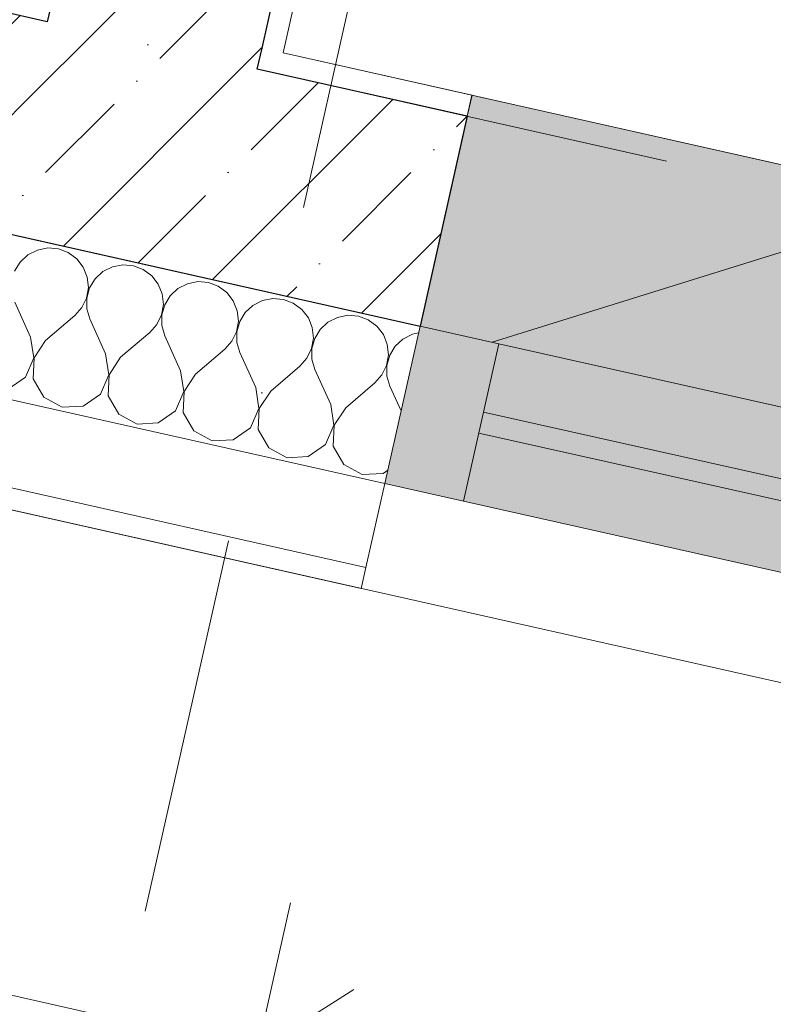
# Model space of a CAD drawing. Header units: millimetres. Extents: x -7218036 to -6972305, y 6116614 to 6334349.
# Tile 76 of 184: x -7167927 to -7167227, y 6132019 to 6132934. Entities that reach past the tile are written whole.
import ezdxf
from ezdxf.enums import TextEntityAlignment as Align

# ---------------------------------------------------------------- set-up
doc = ezdxf.new("R2010")
doc.units = ezdxf.units.MM
doc.header["$MEASUREMENT"] = 0
doc.linetypes.add('Штрихпунктирная', pattern=[670.277762, 352.777767, -176.388884, 0, -141.111112])
for name, color, linetype, lineweight in [('0_Ном._пера__120', 7, 'Continuous', 0), ('S - квартира_помещение.АР_Ном._пера__101', 252, 'Continuous', 0), ('АР-Стены_внешние_.АР_Ном._пера__1', 7, 'Continuous', 0), ('АР-Стены_внешние_.АР_Ном._пера__120', 7, 'Continuous', 0), ('АР-Стены_внутренние_пилоны.АР_Ном._пера__1', 7, 'Continuous', 30), ('АР-Чертеж-Оси_Осевые размеры.АР_Ном._пера__120', 7, 'Continuous', 0), ('АР-Чертеж-Размеры.АР_Ном._пера__1', 7, 'Continuous', 0), ('Окна Archicad_Ном._пера__120', 7, 'Continuous', 0), ('Паспорта Зон Archicad_Ном._пера__1', 7, 'Continuous', 0)]:
    doc.layers.add(name, color=color, linetype=linetype, lineweight=lineweight)
for name, color, linetype in [('S - квартира_помещение.АР', 7, 'Continuous'), ('АР-Стены_внешние_.АР', 7, 'Continuous'), ('АР-Стены_внутренние_пилоны.АР', 7, 'Continuous'), ('АР-Чертеж-Оси_Осевые размеры.АР', 7, 'Continuous'), ('АР-Чертеж-Размеры.АР', 7, 'Continuous'), ('Окна Archicad', 7, 'Continuous')]:
    doc.layers.add(name, color=color, linetype=linetype)
doc.styles.add('РЎР“Р•РќР•Р\xa0Р\x98Р\xa0_РЎРўР\x98Р›Р¬_1', font='txt')
doc.styles.add('РЎР“Р•РќР•Р\xa0Р\x98Р\xa0_РЎРўР\x98Р›Р¬_2', font='calibri.ttf')
doc.styles.add('РЎР“Р•РќР•Р\xa0Р\x98Р\xa0_РЎРўР\x98Р›Р¬_3', font='GOTHIC.TTF')
doc.styles.add('РЎР“Р•РќР•Р\xa0Р\x98Р\xa0_РЎРўР\x98Р›Р¬_5', font='GOST_Common.ttf')
doc.styles.add('РЎР“Р•РќР•Р\xa0Р\x98Р\xa0_РЎРўР\x98Р›Р¬_7', font='isocpeur.ttf')
doc.dimstyles.new('СГЕНЕРИР_СТИЛЬ__1', dxfattribs={"dimtxt": 150, "dimasz": 142.5, "dimexe": 0.18, "dimexo": 0.0625, "dimgap": 0, "dimtad": 1, "dimdec": 0, "dimzin": 0, "dimdsep": 46, "dimtxsty": 'РЎР“Р•РќР•Р\xa0Р\x98Р\xa0_РЎРўР\x98Р›Р¬_5', "dimblk": 'ARROWHEAD_6', "dimblk1": 'ARROWHEAD_6', "dimblk2": 'ARROWHEAD_6', "dimcen": 0.09, "dimse1": 1, "dimse2": 1, "dimclrd": 7, "dimclre": 7, "dimclrt": 7, "dimazin": 0, "dimtfac": 1, "dimtdec": 4, "dimtmove": 0, "dimatfit": 3, "dimfxl": 1, "dimtolj": 1, "dimtzin": 0, "dimarcsym": 0})
pattern_1 = [(45, (-6566190.34, 6563027.8), (-111.369318, 111.369318), [0, -105, 0, -157.5]), (110, (-6565840.34, 6563027.8), (148.001588, 53.868173), [0, -77, 0, -133])]
pattern_2 = [(45, (-6566190.34, 6562677.8), (-84.852814, 84.852814), []), (45, (-6566232.77, 6562720.22), (-84.852814, 84.852814), [90, -30, 0, -30])]

# ---------------------------------------------------------------- blocks, each defined once
blk = doc.blocks.new('Стандартный Маркер Сетки[15]_6', base_point=(-7217047.88, 6143970.27))
at = {"layer": 'АР-Чертеж-Оси_Осевые размеры.АР_Ном._пера__120', "color": 7, "linetype": 'Штрихпунктирная', "lineweight": 0}
blk.add_line((-7216072.19, 6143751.13), (-7137130.99, 6126021.36), dxfattribs=at)
at = {"layer": 'АР-Чертеж-Оси_Осевые размеры.АР_Ном._пера__120', "color": 7, "lineweight": 0, "style": 'РЎР“Р•РќР•Р\xa0Р\x98Р\xa0_РЎРўР\x98Р›Р¬_3'}
for tag, p in [('AC_MarkerText_1_0', (-7217465.8, 6144260.91)), ('AC_MarkerText_1_1', (-7135597.52, 6125873.73))]:
    blk.add_attdef(tag, text='', height=350, rotation=347.34172, dxfattribs=at).set_placement(p, align=Align.TOP_CENTER)
blk = doc.blocks.new('Стандартный Маркер Сетки[18]_6', base_point=(-7217047.88, 6143970.27))
at = {"layer": 'АР-Чертеж-Оси_Осевые размеры.АР_Ном._пера__120', "color": 7, "linetype": 'Штрихпунктирная', "lineweight": 0}
blk.add_line((-7216072.19, 6143751.13), (-7137130.99, 6126021.36), dxfattribs=at)
at = {"layer": 'АР-Чертеж-Оси_Осевые размеры.АР_Ном._пера__120', "color": 7, "lineweight": 0, "style": 'РЎР“Р•РќР•Р\xa0Р\x98Р\xa0_РЎРўР\x98Р›Р¬_3'}
for tag, p in [('AC_MarkerText_1_0', (-7217465.8, 6144260.91)), ('AC_MarkerText_1_1', (-7135597.52, 6125873.73))]:
    blk.add_attdef(tag, text='', height=350, rotation=347.34172, dxfattribs=at).set_placement(p, align=Align.TOP_CENTER)
blk = doc.blocks.new('Стандартный Маркер Сетки[21]_6', base_point=(-7217047.88, 6143970.27))
at = {"layer": 'АР-Чертеж-Оси_Осевые размеры.АР_Ном._пера__120', "color": 7, "linetype": 'Штрихпунктирная', "lineweight": 0}
blk.add_line((-7216072.19, 6143751.13), (-7137130.99, 6126021.36), dxfattribs=at)
at = {"layer": 'АР-Чертеж-Оси_Осевые размеры.АР_Ном._пера__120', "color": 7, "lineweight": 0, "style": 'РЎР“Р•РќР•Р\xa0Р\x98Р\xa0_РЎРўР\x98Р›Р¬_3'}
for tag, p in [('AC_MarkerText_1_0', (-7217465.8, 6144260.91)), ('AC_MarkerText_1_1', (-7135597.52, 6125873.73))]:
    blk.add_attdef(tag, text='', height=350, rotation=347.34172, dxfattribs=at).set_placement(p, align=Align.TOP_CENTER)
blk = doc.blocks.new('Стандартный Маркер Сетки[24]_6', base_point=(-7217047.88, 6143970.27))
at = {"layer": 'АР-Чертеж-Оси_Осевые размеры.АР_Ном._пера__120', "color": 7, "linetype": 'Штрихпунктирная', "lineweight": 0}
blk.add_line((-7216072.19, 6143751.13), (-7137130.99, 6126021.36), dxfattribs=at)
at = {"layer": 'АР-Чертеж-Оси_Осевые размеры.АР_Ном._пера__120', "color": 7, "lineweight": 0, "style": 'РЎР“Р•РќР•Р\xa0Р\x98Р\xa0_РЎРўР\x98Р›Р¬_3'}
for tag, p in [('AC_MarkerText_1_0', (-7217465.8, 6144260.91)), ('AC_MarkerText_1_1', (-7135597.52, 6125873.73))]:
    blk.add_attdef(tag, text='', height=350, rotation=347.34172, dxfattribs=at).set_placement(p, align=Align.TOP_CENTER)
blk = doc.blocks.new('Жилая комната №2_2_41_7', base_point=(-7165419.83, 6136681.24))
at = {"layer": 'S - квартира_помещение.АР_Ном._пера__101', "color": 252, "linetype": 'Continuous', "lineweight": 0, "flags": 128}
blk.add_lwpolyline([(-7167682.16, 6132903.7), (-7164296.5, 6132143.31), (-7163286.29, 6136641.26), (-7166671.94, 6137401.65)], close=True, dxfattribs=at)
at = {"layer": 'Паспорта Зон Archicad_Ном._пера__1', "color": 7, "lineweight": 0, "style": 'РЎР“Р•РќР•Р\xa0Р\x98Р\xa0_РЎРўР\x98Р›Р¬_1'}
blk.add_attdef('ROOM_NUMBER', text='', height=250, rotation=347.34174, dxfattribs=at).set_placement((-7164810.09, 6135572.29), align=Align.MIDDLE_CENTER)
at = {"layer": 'Паспорта Зон Archicad_Ном._пера__1', "color": 7, "lineweight": 0, "style": 'РЎР“Р•РќР•Р\xa0Р\x98Р\xa0_РЎРўР\x98Р›Р¬_2'}
blk.add_attdef('ROOM_AREA', text='', height=200, rotation=347.34174, dxfattribs=at).set_placement((-7164515.27, 6132384.21), align=Align.MIDDLE_RIGHT)
blk = doc.blocks.new('Горизонтальное Многостворчатое Окно 23[21]_7', base_point=(-6566190.34, 6562677.79))
at = {"layer": 'Окна Archicad', "linetype": 'Continuous', "lineweight": 0, "true_color": 0xffffff}
for points in [[(-7167554.77, 6132649.61), (-7164812.95, 6132033.82), (-7164764.74, 6132248.47), (-7167506.56, 6132864.27)], [(-7167554.77, 6132649.61), (-7167587.64, 6132503.26), (-7167514.46, 6132486.82), (-7167481.59, 6132633.18)], [(-7167481.59, 6132633.18), (-7167514.46, 6132486.82), (-7166706.22, 6132305.3), (-7166673.35, 6132451.65)]]:
    blk.add_hatch(color=7, dxfattribs=at).paths.add_polyline_path(points)
at = {"layer": 'Окна Archicad_Ном._пера__120', "color": 7, "linetype": 'Continuous', "lineweight": 0}
for p, q in [((-7167554.77, 6132649.61), (-7167506.56, 6132864.27)), ((-7167506.56, 6132864.27), (-7164764.74, 6132248.47)), ((-7167587.64, 6132503.26), (-7167554.77, 6132649.61)), ((-7167554.77, 6132649.61), (-7167481.59, 6132633.18)), ((-7167481.59, 6132633.18), (-7167514.46, 6132486.82)), ((-7167481.59, 6132633.18), (-7166673.35, 6132451.65)), ((-7167495.83, 6132569.76), (-7166687.59, 6132388.23)), ((-7166691.98, 6132368.72), (-7167500.21, 6132550.24)), ((-7167514.46, 6132486.82), (-7167587.64, 6132503.26)), ((-7167514.46, 6132486.82), (-7166706.22, 6132305.3))]:
    blk.add_line(p, q, dxfattribs=at)
blk = doc.blocks.new('Стена_166_7', base_point=(-7164066.62, 6132071.18))
at = {"layer": 'Окна Archicad', "color": 7, "linetype": 'Continuous', "lineweight": 0}
blk.add_blockref('Горизонтальное Многостворчатое Окно 23[21]_7', (-6566190.34, 6562677.79), dxfattribs=at)
blk = doc.blocks.new('*X795', base_point=(-6566190.34, 6562677.79))
at = {"layer": 'АР-Стены_внешние_.АР_Ном._пера__1', "color": 7, "linetype": 'Continuous', "lineweight": 0}
for p, q in [((-7167900.7, 6132722.25), (-7167910.37, 6132720.35)), ((-7167890.88, 6132721.44), (-7167900.7, 6132722.25)), ((-7167881.65, 6132717.98), (-7167890.88, 6132721.44)), ((-7167919.15, 6132715.88), (-7167926.37, 6132709.18)), ((-7167910.37, 6132720.35), (-7167919.15, 6132715.88)), ((-7167873.73, 6132712.12), (-7167881.65, 6132717.98)), ((-7167926.37, 6132709.18), (-7167931.49, 6132700.76)), ((-7167867.7, 6132704.33), (-7167873.73, 6132712.12)), ((-7167864.04, 6132695.18), (-7167867.7, 6132704.33)), ((-7167840.67, 6132704.7), (-7167849.45, 6132700.23)), ((-7167831.01, 6132706.6), (-7167840.67, 6132704.7)), ((-7167821.19, 6132705.79), (-7167831.01, 6132706.6)), ((-7167811.96, 6132702.33), (-7167821.19, 6132705.79)), ((-7167863.01, 6132685.38), (-7167864.04, 6132695.18)), ((-7167849.45, 6132700.23), (-7167856.68, 6132693.53)), ((-7167804.03, 6132696.47), (-7167811.96, 6132702.33)), ((-7167798.01, 6132688.67), (-7167804.03, 6132696.47)), ((-7167864.7, 6132675.67), (-7167863.01, 6132685.38)), ((-7167861.8, 6132685.11), (-7167864.42, 6132675.61)), ((-7167856.68, 6132693.53), (-7167861.8, 6132685.11)), ((-7167794.34, 6132679.53), (-7167798.01, 6132688.67)), ((-7167770.98, 6132689.05), (-7167779.76, 6132684.58)), ((-7167761.31, 6132690.95), (-7167770.98, 6132689.05)), ((-7167751.49, 6132690.14), (-7167761.31, 6132690.95)), ((-7167742.27, 6132686.67), (-7167751.49, 6132690.14)), ((-7167734.34, 6132680.82), (-7167742.27, 6132686.67)), ((-7167868.98, 6132666.8), (-7167864.7, 6132675.67)), ((-7167864.42, 6132675.61), (-7167864.35, 6132665.76)), ((-7167793.32, 6132669.73), (-7167794.34, 6132679.53)), ((-7167786.99, 6132677.87), (-7167792.1, 6132669.45)), ((-7167779.76, 6132684.58), (-7167786.99, 6132677.87)), ((-7167728.32, 6132673.02), (-7167734.34, 6132680.82)), ((-7167916.63, 6132639.38), (-7167931.28, 6132671.95)), ((-7167875.52, 6132659.43), (-7167868.98, 6132666.8)), ((-7167795.01, 6132660.02), (-7167793.32, 6132669.73)), ((-7167792.1, 6132669.45), (-7167794.73, 6132659.96)), ((-7167724.65, 6132663.87), (-7167728.32, 6132673.02)), ((-7167710.07, 6132668.92), (-7167717.29, 6132662.22)), ((-7167701.29, 6132673.4), (-7167710.07, 6132668.92)), ((-7167691.62, 6132675.3), (-7167701.29, 6132673.4)), ((-7167681.8, 6132674.48), (-7167691.62, 6132675.3)), ((-7167672.58, 6132671.02), (-7167681.8, 6132674.48)), ((-7167664.65, 6132665.17), (-7167672.58, 6132671.02)), ((-7167902.69, 6132636.25), (-7167875.52, 6132659.43)), ((-7167864.35, 6132665.76), (-7167861.58, 6132656.3)), ((-7167799.29, 6132651.14), (-7167795.01, 6132660.02)), ((-7167794.73, 6132659.96), (-7167794.65, 6132650.1)), ((-7167723.63, 6132654.07), (-7167724.65, 6132663.87)), ((-7167717.29, 6132662.22), (-7167722.41, 6132653.8)), ((-7167658.62, 6132657.37), (-7167664.65, 6132665.17)), ((-7167654.96, 6132648.22), (-7167658.62, 6132657.37)), ((-7167631.6, 6132657.74), (-7167640.38, 6132653.27)), ((-7167621.93, 6132659.64), (-7167631.6, 6132657.74)), ((-7167612.11, 6132658.83), (-7167621.93, 6132659.64)), ((-7167602.88, 6132655.37), (-7167612.11, 6132658.83)), ((-7167846.94, 6132623.72), (-7167861.58, 6132656.3)), ((-7167805.83, 6132643.77), (-7167799.29, 6132651.14)), ((-7167794.65, 6132650.1), (-7167791.89, 6132640.64)), ((-7167725.32, 6132644.37), (-7167723.63, 6132654.07)), ((-7167722.41, 6132653.8), (-7167725.04, 6132644.3)), ((-7167653.93, 6132638.42), (-7167654.96, 6132648.22)), ((-7167640.38, 6132653.27), (-7167647.6, 6132646.57)), ((-7167594.96, 6132649.51), (-7167602.88, 6132655.37)), ((-7167588.93, 6132641.72), (-7167594.96, 6132649.51)), ((-7167913.79, 6132620.06), (-7167916.63, 6132639.38)), ((-7167833, 6132620.59), (-7167805.83, 6132643.77)), ((-7167777.25, 6132608.07), (-7167791.89, 6132640.64)), ((-7167729.6, 6132635.49), (-7167725.32, 6132644.37)), ((-7167725.04, 6132644.3), (-7167724.96, 6132634.45)), ((-7167647.6, 6132646.57), (-7167652.72, 6132638.15)), ((-7167585.27, 6132632.57), (-7167588.93, 6132641.72)), ((-7167561.9, 6132642.09), (-7167570.68, 6132637.62)), ((-7167556.2, 6132643.21), (-7167561.9, 6132642.09)), ((-7167902.69, 6132636.25), (-7167913.51, 6132620)), ((-7167736.14, 6132628.12), (-7167729.6, 6132635.49)), ((-7167724.96, 6132634.45), (-7167722.2, 6132624.99)), ((-7167655.62, 6132628.71), (-7167653.93, 6132638.42)), ((-7167652.72, 6132638.15), (-7167655.34, 6132628.65)), ((-7167584.24, 6132622.77), (-7167585.27, 6132632.57)), ((-7167577.91, 6132630.92), (-7167583.03, 6132622.5)), ((-7167570.68, 6132637.62), (-7167577.91, 6132630.92)), ((-7167844.1, 6132604.41), (-7167846.94, 6132623.72)), ((-7167763.31, 6132604.94), (-7167736.14, 6132628.12)), ((-7167707.55, 6132592.42), (-7167722.2, 6132624.99)), ((-7167659.9, 6132619.84), (-7167655.62, 6132628.71)), ((-7167655.34, 6132628.65), (-7167655.27, 6132618.8)), ((-7167585.93, 6132613.06), (-7167584.24, 6132622.77)), ((-7167583.03, 6132622.5), (-7167585.65, 6132613)), ((-7167921.54, 6132602.15), (-7167913.79, 6132620.06)), ((-7167913.51, 6132620), (-7167914.18, 6132600.49)), ((-7167833, 6132620.59), (-7167843.82, 6132604.35)), ((-7167693.61, 6132589.29), (-7167666.45, 6132612.47)), ((-7167666.45, 6132612.47), (-7167659.9, 6132619.84)), ((-7167655.27, 6132618.8), (-7167652.51, 6132609.34)), ((-7167590.21, 6132604.19), (-7167585.93, 6132613.06)), ((-7167585.65, 6132613), (-7167585.58, 6132603.15)), ((-7167851.84, 6132586.49), (-7167844.1, 6132604.41)), ((-7167843.82, 6132604.35), (-7167844.49, 6132584.84)), ((-7167774.41, 6132588.76), (-7167777.25, 6132608.07)), ((-7167763.31, 6132604.94), (-7167774.13, 6132588.7)), ((-7167637.86, 6132576.77), (-7167652.51, 6132609.34)), ((-7167596.75, 6132596.82), (-7167590.21, 6132604.19)), ((-7167585.58, 6132603.15), (-7167582.81, 6132593.69)), ((-7167937.54, 6132590.97), (-7167921.54, 6132602.15)), ((-7167914.18, 6132600.49), (-7167904.49, 6132583.55)), ((-7167623.92, 6132573.64), (-7167596.75, 6132596.82)), ((-7167572.49, 6132570.72), (-7167582.81, 6132593.69)), ((-7167867.85, 6132575.32), (-7167851.84, 6132586.49)), ((-7167844.49, 6132584.84), (-7167834.8, 6132567.9)), ((-7167782.15, 6132570.84), (-7167774.41, 6132588.76)), ((-7167774.13, 6132588.7), (-7167774.79, 6132569.19)), ((-7167704.72, 6132573.11), (-7167707.55, 6132592.42)), ((-7167693.61, 6132589.29), (-7167704.44, 6132573.04)), ((-7167904.49, 6132583.55), (-7167887.34, 6132574.23)), ((-7167887.34, 6132574.23), (-7167867.85, 6132575.32)), ((-7167635.02, 6132557.45), (-7167637.86, 6132576.77)), ((-7167834.8, 6132567.9), (-7167817.64, 6132558.58)), ((-7167798.16, 6132559.67), (-7167782.15, 6132570.84)), ((-7167774.79, 6132569.19), (-7167765.1, 6132552.25)), ((-7167712.46, 6132555.19), (-7167704.72, 6132573.11)), ((-7167704.44, 6132573.04), (-7167705.1, 6132553.54)), ((-7167623.92, 6132573.64), (-7167634.74, 6132557.39)), ((-7167817.64, 6132558.58), (-7167798.16, 6132559.67)), ((-7167642.77, 6132539.54), (-7167635.02, 6132557.45)), ((-7167634.74, 6132557.39), (-7167635.41, 6132537.88)), ((-7167765.1, 6132552.25), (-7167747.95, 6132542.93)), ((-7167728.46, 6132544.02), (-7167712.46, 6132555.19)), ((-7167705.1, 6132553.54), (-7167695.41, 6132536.59)), ((-7167747.95, 6132542.93), (-7167728.46, 6132544.02)), ((-7167658.77, 6132528.36), (-7167642.77, 6132539.54)), ((-7167695.41, 6132536.59), (-7167678.26, 6132527.27)), ((-7167635.41, 6132537.88), (-7167625.72, 6132520.94)), ((-7167678.26, 6132527.27), (-7167658.77, 6132528.36)), ((-7167625.72, 6132520.94), (-7167608.57, 6132511.62)), ((-7167608.57, 6132511.62), (-7167589.08, 6132512.71)), ((-7167589.08, 6132512.71), (-7167584.85, 6132515.66))]:
    blk.add_line(p, q, dxfattribs=at)
blk = doc.blocks.new('Стена_283_7', base_point=(-7167554.77, 6132649.61))
at = {"layer": 'АР-Стены_внешние_.АР_Ном._пера__1', "color": 7, "linetype": 'Continuous', "lineweight": 0}
for p, q in [((-7168758.41, 6132766.21), (-7167587.64, 6132503.26)), ((-7168775.94, 6132688.15), (-7167605.17, 6132425.2))]:
    blk.add_line(p, q, dxfattribs=at)
at = {"layer": 'АР-Стены_внешние_.АР_Ном._пера__1', "color": 7, "linetype": 'Continuous', "lineweight": 0, "flags": 128}
for points in [[(-7167554.77, 6132649.61), (-7168725.54, 6132912.56)], [(-7168780.32, 6132668.64), (-7167609.55, 6132405.69)], [(-7167587.64, 6132503.26), (-7167554.77, 6132649.61)], [(-7167605.17, 6132425.2), (-7167587.64, 6132503.26)], [(-7167609.55, 6132405.69), (-7167605.17, 6132425.2)]]:
    blk.add_lwpolyline(points, dxfattribs=at)
at = {"layer": 'АР-Стены_внешние_.АР', "color": 7, "lineweight": 0}
blk.add_blockref('*X795', (-6566190.34, 6562677.79), dxfattribs=at)
blk = doc.blocks.new('Стандартный Маркер Сетки[175]_7', base_point=(-7164134.88, 6148469.49))
at = {"layer": 'АР-Чертеж-Оси_Осевые размеры.АР_Ном._пера__120', "color": 7, "linetype": 'Штрихпунктирная', "lineweight": 0}
blk.add_line((-7164354.01, 6147493.8), (-7168916.52, 6127179.4), dxfattribs=at)
at = {"layer": 'АР-Чертеж-Оси_Осевые размеры.АР_Ном._пера__120', "color": 7, "lineweight": 0, "style": 'РЎР“Р•РќР•Р\xa0Р\x98Р\xa0_РЎРўР\x98Р›Р¬_7'}
blk.add_attdef('AC_MarkerText_1', text='', height=350, rotation=347.34172, dxfattribs=at).set_placement((-7169206.87, 6125886.6), align=Align.TOP_CENTER)
blk = doc.blocks.new('Стандартный Маркер Сетки[192]_7', base_point=(-7164134.88, 6148469.49))
at = {"layer": 'АР-Чертеж-Оси_Осевые размеры.АР_Ном._пера__120', "color": 7, "linetype": 'Штрихпунктирная', "lineweight": 0}
blk.add_line((-7164354.01, 6147493.8), (-7168916.52, 6127179.4), dxfattribs=at)
at = {"layer": 'АР-Чертеж-Оси_Осевые размеры.АР_Ном._пера__120', "color": 7, "lineweight": 0, "style": 'РЎР“Р•РќР•Р\xa0Р\x98Р\xa0_РЎРўР\x98Р›Р¬_7'}
blk.add_attdef('AC_MarkerText_1', text='', height=350, rotation=347.34172, dxfattribs=at).set_placement((-7169206.87, 6125886.6), align=Align.TOP_CENTER)
blk = doc.blocks.new('*D1142', base_point=(-6566190.34, 6562677.79))
at = {"layer": 'АР-Чертеж-Размеры.АР_Ном._пера__1', "color": 7, "linetype": 'Continuous', "lineweight": 0, "transparency": 16777216}
for p, q in [((-7167687.8, 6134844.57), (-7167712.46, 6134734.8)), ((-7167655.71, 6134645.19), (-7167769.2, 6134824.42)), ((-7167849.66, 6134765.62), (-7167575.25, 6134703.99)), ((-7167712.46, 6134734.8), (-7168106.87, 6132978.59)), ((-7168163.61, 6133068.2), (-7168050.13, 6132888.98)), ((-7168244.08, 6133009.41), (-7167969.66, 6132947.78)), ((-7168106.87, 6132978.59), (-7168131.52, 6132868.83))]:
    blk.add_line(p, q, dxfattribs=at)
at = {"layer": 'АР-Чертеж-Размеры.АР_Ном._пера__1', "color": 7, "lineweight": 0, "transparency": 16777216, "insert": (-7167831.46, 6134068), "char_height": 150, "attachment_point": 7, "rotation": 257.3424, "style": 'РЎР“Р•РќР•Р\xa0Р\x98Р\xa0_РЎРўР\x98Р›Р¬_5'}
blk.add_mtext('\\A1;{\\pql;\\fGOST Common|b0|i0|c204|p0;\\W1.000000;1\xa0800}', dxfattribs=at)
blk = doc.blocks.new('ARROWHEAD_6')
at = {"color": 0, "linetype": 'Continuous', "lineweight": 0}
for p, q in [((-0.5, -0.5), (0.5, 0.5)), ((0, 0), (-1, 0))]:
    blk.add_line(p, q, dxfattribs=at)
blk = doc.blocks.new('*D1155', base_point=(-6566190.34, 6562677.79))
at = {"layer": 'АР-Чертеж-Размеры.АР_Ном._пера__1', "color": 7, "linetype": 'Continuous', "lineweight": 0, "transparency": 16777216}
for p, q in [((-7168907.58, 6132102.03), (-7168845.95, 6132376.44)), ((-7168787.15, 6132295.97), (-7168966.38, 6132182.49)), ((-7168986.53, 6132263.89), (-7168876.76, 6132239.23)), ((-7168876.76, 6132239.23), (-7167705.99, 6131976.28)), ((-7167736.81, 6131839.08), (-7167675.18, 6132113.49)), ((-7167795.6, 6131919.54), (-7167616.38, 6132033.03)), ((-7167705.99, 6131976.28), (-7167596.23, 6131951.63))]:
    blk.add_line(p, q, dxfattribs=at)
at = {"layer": 'АР-Чертеж-Размеры.АР_Ном._пера__1', "color": 7, "lineweight": 0, "transparency": 16777216, "insert": (-7168502.68, 6132185.96), "char_height": 150, "attachment_point": 7, "rotation": 347.34174, "style": 'РЎР“Р•РќР•Р\xa0Р\x98Р\xa0_РЎРўР\x98Р›Р¬_5'}
blk.add_mtext('\\A1;{\\pql;\\fGOST Common|b0|i0|c204|p0;\\W1.000000;1\xa0200}', dxfattribs=at)
blk = doc.blocks.new('Стена_362_7', base_point=(-7167530.66, 6132756.95))
at = {"layer": 'АР-Стены_внешние_.АР', "linetype": 'Continuous', "lineweight": 0, "true_color": 0x000000}
h = blk.add_hatch(dxfattribs=at)
h.set_pattern_fill('ЖЕЛЕЗОБЕТОН__PROJECT__0007', color=18, style=0, pattern_type=2)
h.set_pattern_definition(pattern_2)
h.paths.add_polyline_path([(-7167901.17, 6132932.41), (-7168681.77, 6133107.71), (-7168725.6, 6132912.58), (-7167945, 6132737.27)])
h = blk.add_hatch(dxfattribs=at)
h.set_pattern_fill('ШТУКАТУРКА__ГИПС_01_0007', color=18, style=0, pattern_type=2)
h.set_pattern_definition(pattern_1)
h.paths.add_polyline_path([(-7167920.69, 6132936.79), (-7167901.17, 6132932.41), (-7167896.79, 6132951.92), (-7167916.3, 6132956.3)])
h = blk.add_hatch(dxfattribs=at)
h.set_pattern_fill('ЖЕЛЕЗОБЕТОН__PROJECT__0007', color=18, style=0, pattern_type=2)
h.set_pattern_definition(pattern_2)
h.paths.add_polyline_path([(-7167945, 6132737.27), (-7167749.86, 6132693.44), (-7167706.03, 6132888.58), (-7167901.17, 6132932.41)])
h = blk.add_hatch(dxfattribs=at)
h.set_pattern_fill('ШТУКАТУРКА__ГИПС_01_0007', color=18, style=0, pattern_type=2)
h.set_pattern_definition(pattern_1)
h.paths.add_polyline_path([(-7167706.03, 6132888.58), (-7167686.52, 6132884.2), (-7167682.14, 6132903.71), (-7167701.65, 6132908.09)])
h = blk.add_hatch(dxfattribs=at)
h.set_pattern_fill('ШТУКАТУРКА__ГИПС_01_0007', color=18, style=0, pattern_type=2)
h.set_pattern_definition(pattern_1)
h.paths.add_polyline_path([(-7167686.52, 6132884.2), (-7167510.94, 6132844.77), (-7167506.55, 6132864.28), (-7167682.14, 6132903.71)])
h = blk.add_hatch(dxfattribs=at)
h.set_pattern_fill('ЖЕЛЕЗОБЕТОН__PROJECT__0007', color=18, style=0, pattern_type=2)
h.set_pattern_definition(pattern_2)
h.paths.add_polyline_path([(-7167749.86, 6132693.44), (-7167554.76, 6132649.63), (-7167510.94, 6132844.77), (-7167706.03, 6132888.58)])
at = {"layer": 'АР-Стены_внешние_.АР_Ном._пера__1', "color": 7, "linetype": 'Continuous', "lineweight": 30}
for p, q in [((-7167901.17, 6132932.41), (-7168681.77, 6133107.71)), ((-7167896.79, 6132951.92), (-7167901.17, 6132932.41)), ((-7167706.03, 6132888.58), (-7167701.65, 6132908.09)), ((-7167510.94, 6132844.77), (-7167706.03, 6132888.58))]:
    blk.add_line(p, q, dxfattribs=at)
at = {"layer": 'АР-Стены_внешние_.АР_Ном._пера__1', "color": 7, "linetype": 'Continuous', "lineweight": 30, "flags": 128}
for points in [[(-7168725.6, 6132912.58), (-7167554.76, 6132649.63)], [(-7167510.94, 6132844.77), (-7167554.76, 6132649.63)]]:
    blk.add_lwpolyline(points, dxfattribs=at)
at = {"layer": 'АР-Стены_внешние_.АР_Ном._пера__1', "color": 7, "linetype": 'Continuous', "lineweight": 0, "flags": 128}
for points in [[(-7167506.55, 6132864.28), (-7167682.14, 6132903.71)], [(-7167506.55, 6132864.28), (-7167510.94, 6132844.77)]]:
    blk.add_lwpolyline(points, dxfattribs=at)
blk = doc.blocks.new('Стена_369_7', base_point=(-7167823.32, 6132822.68))
at = {"layer": 'АР-Стены_внутренние_пилоны.АР', "linetype": 'Continuous', "lineweight": 0, "true_color": 0x000000}
h = blk.add_hatch(dxfattribs=at)
h.set_pattern_fill('ЖЕЛЕЗОБЕТОН__PROJECT__0007', color=18, style=0, pattern_type=2)
h.set_pattern_definition(pattern_2)
h.paths.add_polyline_path([(-7167506.76, 6134688.61), (-7167896.79, 6132951.92), (-7167701.65, 6132908.09), (-7167311.62, 6134644.78)])
h = blk.add_hatch(dxfattribs=at)
h.set_pattern_fill('ШТУКАТУРКА__ГИПС_01_0007', color=18, style=0, pattern_type=2)
h.set_pattern_definition(pattern_1)
h.paths.add_polyline_path([(-7167682.14, 6132903.71), (-7167292.11, 6134640.4), (-7167311.62, 6134644.78), (-7167701.65, 6132908.09)])
h = blk.add_hatch(dxfattribs=at)
h.set_pattern_fill('ЖЕЛЕЗОБЕТОН__PROJECT__0007', color=18, style=0, pattern_type=2)
h.set_pattern_definition(pattern_2)
h.paths.add_polyline_path([(-7167901.17, 6132932.41), (-7167706.03, 6132888.58), (-7167701.65, 6132908.09), (-7167896.79, 6132951.92)])
at = {"layer": 'АР-Стены_внешние_.АР_Ном._пера__1', "color": 7, "linetype": 'Continuous', "lineweight": 30}
for p, q in [((-7167896.79, 6132951.92), (-7167901.17, 6132932.41)), ((-7167706.03, 6132888.58), (-7167701.65, 6132908.09))]:
    blk.add_line(p, q, dxfattribs=at)
at = {"layer": 'АР-Стены_внутренние_пилоны.АР_Ном._пера__1', "color": 7, "linetype": 'Continuous', "lineweight": 30}
blk.add_line((-7167701.65, 6132908.09), (-7167311.62, 6134644.78), dxfattribs=at)
at = {"layer": 'АР-Стены_внутренние_пилоны.АР_Ном._пера__1', "color": 7, "linetype": 'Continuous', "lineweight": 0, "flags": 128}
blk.add_lwpolyline([(-7167682.14, 6132903.71), (-7167292.11, 6134640.4)], dxfattribs=at)

msp = doc.modelspace()

# ---------------------------------------------------------------- linework, layer by layer
at = {"layer": '0_Ном._пера__120', "color": 7, "linetype": 'Continuous', "lineweight": 0}
msp.add_line((-7167487.85, 6132634.64), (-7166691.83, 6132883.19), dxfattribs=at)
at = {"layer": 'S - квартира_помещение.АР', "color": 254, "linetype": 'Continuous', "lineweight": 0, "true_color": 0xffe1c4, "flags": 128}
msp.add_lwpolyline([(-7167682.16, 6132903.7), (-7164296.5, 6132143.31), (-7163286.29, 6136641.26), (-7166671.94, 6137401.65)], close=True, dxfattribs=at)
at = {"layer": 'АР-Стены_внешние_.АР_Ном._пера__120', "color": 7, "linetype": 'Continuous', "lineweight": 0}
msp.add_lwpolyline([(-7161011.82, 6146220.72), (-7164427.73, 6146987.91), (-7164548.23, 6146451.38), (-7167504.08, 6147115.25), (-7166658.25, 6150881.3), (-7175585.04, 6152886.17), (-7176044.04, 6150842.43), (-7179303.32, 6151574.45), (-7179355.9, 6151340.33), (-7182673.16, 6152085.37), (-7186157.5, 6136571.46), (-7164282.41, 6131658.43)], dxfattribs=at)

# ---------------------------------------------------------------- block references
at = {"layer": 'S - квартира_помещение.АР', "color": 7, "linetype": 'Continuous', "lineweight": 0}
msp.add_blockref('Жилая комната №2_2_41_7', (-7165419.83, 6136681.24), dxfattribs=at)
at = {"layer": 'АР-Стены_внешние_.АР', "color": 7, "lineweight": 0}
for name, p in [('Стена_362_7', (-7167530.66, 6132756.95)), ('Стена_283_7', (-7167554.77, 6132649.61)), ('Стена_166_7', (-7164066.62, 6132071.18))]:
    msp.add_blockref(name, p, dxfattribs=at)
at = {"layer": 'АР-Стены_внутренние_пилоны.АР', "color": 7, "lineweight": 0}
msp.add_blockref('Стена_369_7', (-7167823.32, 6132822.68), dxfattribs=at)
at = {"layer": 'АР-Чертеж-Оси_Осевые размеры.АР', "color": 8, "linetype": 'Continuous', "lineweight": 15}
for name, p in [('Стандартный Маркер Сетки[175]_7', (-7164134.88, 6148469.49)), ('Стандартный Маркер Сетки[192]_7', (-7164134.88, 6148469.49)), ('Стандартный Маркер Сетки[15]_6', (-7217047.88, 6143970.27)), ('Стандартный Маркер Сетки[18]_6', (-7217047.88, 6143970.27)), ('Стандартный Маркер Сетки[21]_6', (-7217047.88, 6143970.27)), ('Стандартный Маркер Сетки[24]_6', (-7217047.88, 6143970.27))]:
    msp.add_blockref(name, p, dxfattribs=at)

# ---------------------------------------------------------------- dimensions: what is measured, and where the dimension line sits
at = {"layer": 'АР-Чертеж-Размеры.АР', "color": 7, "linetype": 'Continuous', "lineweight": 0}
for base, p1, p2, angle, picture, middle, turn in [((-7168106.87, 6132978.59), (-7167292.11, 6134640.4), (-7167901.17, 6132932.4), 257.3424, '*D1142', (-7167814.67, 6133800.5), 257.3424), ((-7167705.99, 6131976.28), (-7168780.32, 6132668.64), (-7167609.55, 6132405.69), 347.34174, '*D1155', (-7168235.18, 6132202.75), 347.34174)]:
    dim = msp.add_linear_dim(base=base, p1=p1, p2=p2, angle=angle, dimstyle='СГЕНЕРИР_СТИЛЬ__1', dxfattribs=at)
    dim.commit()
    dim.dimension.update_dxf_attribs({"geometry": picture, "text_midpoint": middle, "dimtype": 160, "text_rotation": turn})

doc.saveas('drawing.dxf')
